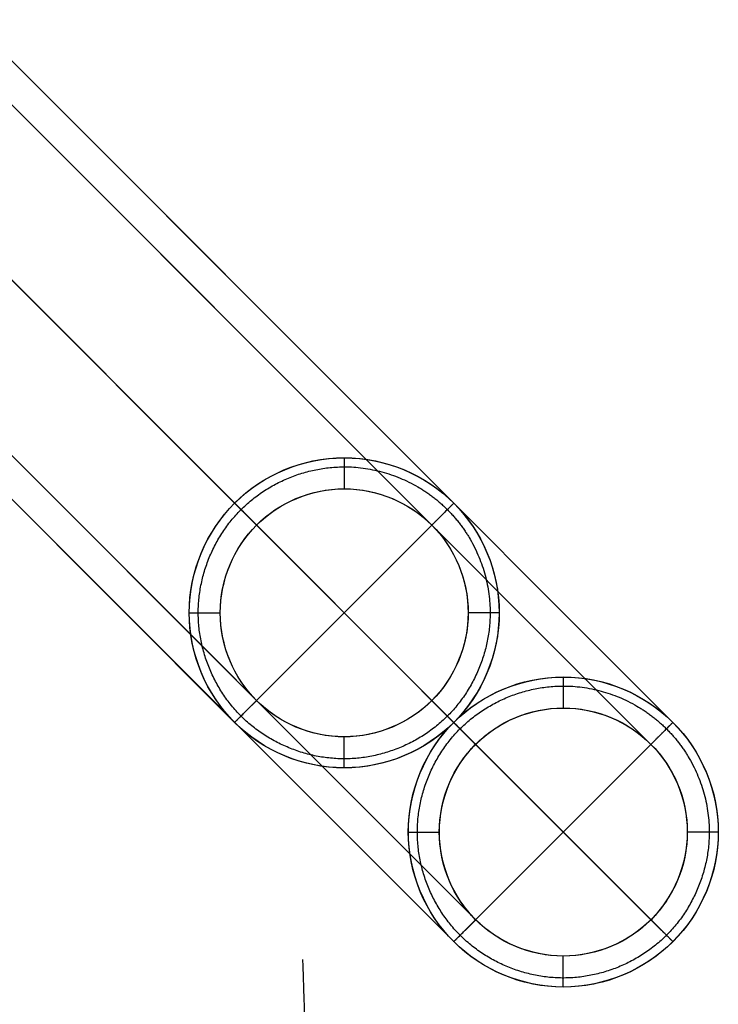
# Model space of a CAD drawing. Header units: millimetres. Extents: x -10999 to 11001, y -4500 to 4500.
# Tile 172 of 256: x 7901 to 8352, y -4027 to -3392. Entities that reach past the tile are written whole.
import ezdxf

# ---------------------------------------------------------------- set-up
doc = ezdxf.new("R2010")
doc.units = ezdxf.units.MM
doc.header["$MEASUREMENT"] = 0
doc.layers.add('Legs', color=7, linetype='Continuous', true_color=0x000000)
doc.layers.add('Tabletop', color=7, linetype='Continuous', true_color=0xd6d6d6)

msp = doc.modelspace()

# ---------------------------------------------------------------- linework, layer by layer
at = {"layer": 'Legs'}
for p, q in [((7236.93, -2900.95, 6864.56), (8180.94, -3844.96, 94.11)), ((7378.36, -2900.95, 6864.56), (8322.36, -3844.96, 94.11)), ((7251.08, -2915.1, 6864.56), (8195.08, -3859.1, 94.11)), ((7364.21, -2915.1, 6864.56), (8308.21, -3859.1, 94.11)), ((7307.64, -2971.66, 6864.56), (8251.65, -3915.67, 94.11)), ((7251.08, -3028.23, 6864.56), (8195.08, -3972.23, 94.11)), ((7364.21, -3028.23, 6864.56), (8308.21, -3972.23, 94.11)), ((7236.93, -3042.38, 6864.56), (8180.94, -3986.38, 94.11)), ((7378.36, -3042.38, 6864.56), (8322.36, -3986.38, 94.11)), ((7545.55, -3068.15, 4651.16), (8180.94, -3703.53, 94.11)), ((7406.86, -3070.87, 4631.59), (8039.51, -3703.53, 94.11)), ((7420.45, -3084.47, 4635.5), (8053.66, -3717.68, 94.11)), ((7531.41, -3082.29, 4651.16), (8166.79, -3717.68, 94.11)), ((7474.84, -3138.86, 4651.15), (8110.22, -3774.24, 94.11)), ((7529.23, -3193.24, 4666.8), (8166.79, -3830.81, 94.11)), ((7418.27, -3195.43, 4651.14), (8053.66, -3830.81, 94.11)), ((7542.82, -3206.84, 4670.71), (8180.94, -3844.96, 94.11)), ((7404.13, -3209.57, 4651.14), (8039.51, -3844.96, 94.11)), ((8180.94, -3703.53, 94.11), (8039.51, -3844.96, 94.11)), ((8039.51, -3703.53, 94.11), (8180.94, -3844.96, 94.11)), ((8039.51, -3703.53, 94.11), (8053.66, -3717.68, 94.11)), ((8166.79, -3717.68, 94.11), (8180.94, -3703.53, 94.11)), ((8053.62, -3717.64, 74.11), (8166.83, -3830.85, 74.11)), ((8166.79, -3717.68, 74.11), (8053.62, -3830.84, 74.11)), ((8039.51, -3844.96, 94.11), (8053.66, -3830.81, 94.11)), ((8166.79, -3830.81, 94.11), (8180.94, -3844.96, 94.11)), ((8322.36, -3844.96, 94.11), (8180.94, -3986.38, 94.11)), ((8180.94, -3844.96, 94.11), (8322.36, -3986.38, 94.11)), ((8180.94, -3844.96, 94.11), (8195.08, -3859.1, 94.11)), ((8308.21, -3859.1, 94.11), (8322.36, -3844.96, 94.11)), ((8195.04, -3859.06, 74.11), (8308.25, -3972.27, 74.11)), ((8308.21, -3859.1, 74.11), (8195.05, -3972.27, 74.11)), ((8180.94, -3986.38, 94.11), (8195.08, -3972.23, 94.11)), ((8308.21, -3972.23, 94.11), (8322.36, -3986.38, 94.11))]:
    msp.add_line(p, q, dxfattribs=at)
for centre, radius in [((8110.22, -3774.24, 94.11), 100), ((8110.22, -3774.24, 94.11), 100), ((8110.22, -3774.24, 94.11), 80), ((8110.22, -3774.24, 94.11), 80), ((8251.65, -3915.67, 94.11), 100), ((8251.65, -3915.67, 94.11), 100), ((8251.65, -3915.67, 94.11), 80), ((8251.65, -3915.67, 94.11), 80)]:
    msp.add_circle(centre, radius, dxfattribs=at)
for points in [[(8180.94, -3703.53, 94.11), (8162.54, -3684.94, 94.11), (8110.2, -3663.4, 94.11), (8031.83, -3695.81, 94.11), (7999.33, -3774.26, 94.11), (8031.83, -3852.64, 94.11), (8110.21, -3885.14, 94.11), (8188.65, -3852.64, 94.11), (8221.07, -3774.27, 94.11), (8199.53, -3721.93, 94.11), (8180.94, -3703.53, 94.11)], [(8166.79, -3717.68, 74.11), (8152.07, -3702.8, 74.11), (8110.21, -3685.57, 74.11), (8047.51, -3711.5, 74.11), (8021.51, -3774.26, 74.11), (8047.51, -3836.96, 74.11), (8110.21, -3862.96, 74.11), (8172.97, -3836.96, 74.11), (8198.9, -3774.26, 74.11), (8181.67, -3732.39, 74.11), (8166.79, -3717.68, 74.11)], [(8322.36, -3844.96, 94.11), (8303.96, -3826.36, 94.11), (8251.62, -3804.82, 94.11), (8173.25, -3837.24, 94.11), (8140.75, -3915.68, 94.11), (8173.25, -3994.06, 94.11), (8251.63, -4026.56, 94.11), (8330.08, -3994.06, 94.11), (8362.49, -3915.69, 94.11), (8340.95, -3863.35, 94.11), (8322.36, -3844.96, 94.11)], [(8308.21, -3859.1, 74.11), (8293.5, -3844.22, 74.11), (8251.63, -3826.99, 74.11), (8188.93, -3852.92, 74.11), (8162.93, -3915.68, 74.11), (8188.93, -3978.38, 74.11), (8251.64, -4004.38, 74.11), (8314.39, -3978.38, 74.11), (8340.32, -3915.68, 74.11), (8323.09, -3873.82, 74.11), (8308.21, -3859.1, 74.11)]]:
    msp.add_open_spline(points, degree=3, dxfattribs=at)
for points, weights, degree in [([(8110.22, -3674.19, 94.11), (8110.22, -3674.19, 74.11), (8110.22, -3694.2, 74.11)], [1, 0.707106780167, 1], 2), ([(8176.79, -3707.68, 79.97), (8159.47, -3690.17, 79.97), (8110.2, -3669.9, 79.97), (8036.42, -3700.41, 79.97), (8005.82, -3774.26, 79.97), (8036.42, -3848.05, 79.97), (8110.21, -3878.65, 79.97), (8184.06, -3848.05, 79.97), (8214.57, -3774.27, 79.97), (8194.3, -3725, 79.97), (8176.79, -3707.68, 79.97)], [0.853553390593, 0.85355339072, 0.853553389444, 0.853553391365, 0.853553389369, 0.85355339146, 0.85355338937, 0.853553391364, 0.853553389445, 0.85355339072, 0.853553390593], 3), ([(8039.47, -3703.49, 94.11), (8039.47, -3703.49, 74.11), (8053.62, -3717.64, 74.11)], [1, 0.707106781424, 1], 2), ([(8180.94, -3703.53, 94.11), (8180.94, -3703.53, 74.11), (8166.79, -3717.68, 74.11)], [1, 0.707106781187, 1], 2), ([(8010.16, -3774.25, 94.11), (8010.16, -3774.25, 74.11), (8030.17, -3774.25, 74.11)], [1, 0.7071067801, 1], 2), ([(8210.28, -3774.25, 94.11), (8210.28, -3774.25, 74.11), (8190.27, -3774.25, 74.11)], [1, 0.707106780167, 1], 2), ([(8251.64, -3815.61, 94.11), (8251.64, -3815.61, 74.11), (8251.65, -3835.62, 74.11)], [1, 0.707106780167, 1], 2), ([(8318.21, -3849.1, 79.97), (8300.89, -3831.59, 79.97), (8251.62, -3811.32, 79.97), (8177.84, -3841.83, 79.97), (8147.24, -3915.68, 79.97), (8177.84, -3989.47, 79.97), (8251.63, -4020.07, 79.97), (8325.48, -3989.47, 79.97), (8356, -3915.69, 79.97), (8335.72, -3866.42, 79.97), (8318.21, -3849.1, 79.97)], [0.853553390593, 0.85355339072, 0.853553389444, 0.853553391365, 0.853553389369, 0.85355339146, 0.85355338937, 0.853553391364, 0.853553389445, 0.85355339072, 0.853553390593], 3), ([(8039.47, -3844.99, 94.11), (8039.47, -3844.99, 74.11), (8053.62, -3830.84, 74.11)], [1, 0.707106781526, 1], 2), ([(8180.98, -3844.99, 94.11), (8180.98, -3844.99, 74.11), (8166.83, -3830.84, 74.11)], [1, 0.707106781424, 1], 2), ([(8180.9, -3844.91, 94.11), (8180.9, -3844.91, 74.11), (8195.05, -3859.06, 74.11)], [1, 0.707106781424, 1], 2), ([(8322.36, -3844.96, 94.11), (8322.36, -3844.96, 74.11), (8308.21, -3859.1, 74.11)], [1, 0.707106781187, 1], 2), ([(8110.22, -3874.31, 94.11), (8110.22, -3874.31, 74.11), (8110.22, -3854.3, 74.11)], [1, 0.707106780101, 1], 2), ([(8151.58, -3915.67, 94.11), (8151.58, -3915.67, 74.11), (8171.59, -3915.67, 74.11)], [1, 0.7071067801, 1], 2), ([(8351.7, -3915.67, 94.11), (8351.7, -3915.67, 74.11), (8331.69, -3915.67, 74.11)], [1, 0.707106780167, 1], 2), ([(8180.9, -3986.42, 94.11), (8180.9, -3986.42, 74.11), (8195.05, -3972.27, 74.11)], [1, 0.707106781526, 1], 2), ([(8322.4, -3986.42, 94.11), (8322.4, -3986.42, 74.11), (8308.25, -3972.27, 74.11)], [1, 0.707106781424, 1], 2), ([(8251.64, -4015.73, 94.11), (8251.64, -4015.73, 74.11), (8251.64, -3995.72, 74.11)], [1, 0.707106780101, 1], 2)]:
    msp.add_rational_spline(points, weights, degree=degree, dxfattribs=at)
at = {"layer": 'Tabletop'}
msp.add_rational_spline([(8090.49, -4209.77, 7374.06), (8086.84, -4097.92, 7268.42), (8083.57, -3998.02, 7174.06)], [0.893158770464, 0.946579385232, 1], degree=2, dxfattribs=at)

doc.saveas('drawing.dxf')
